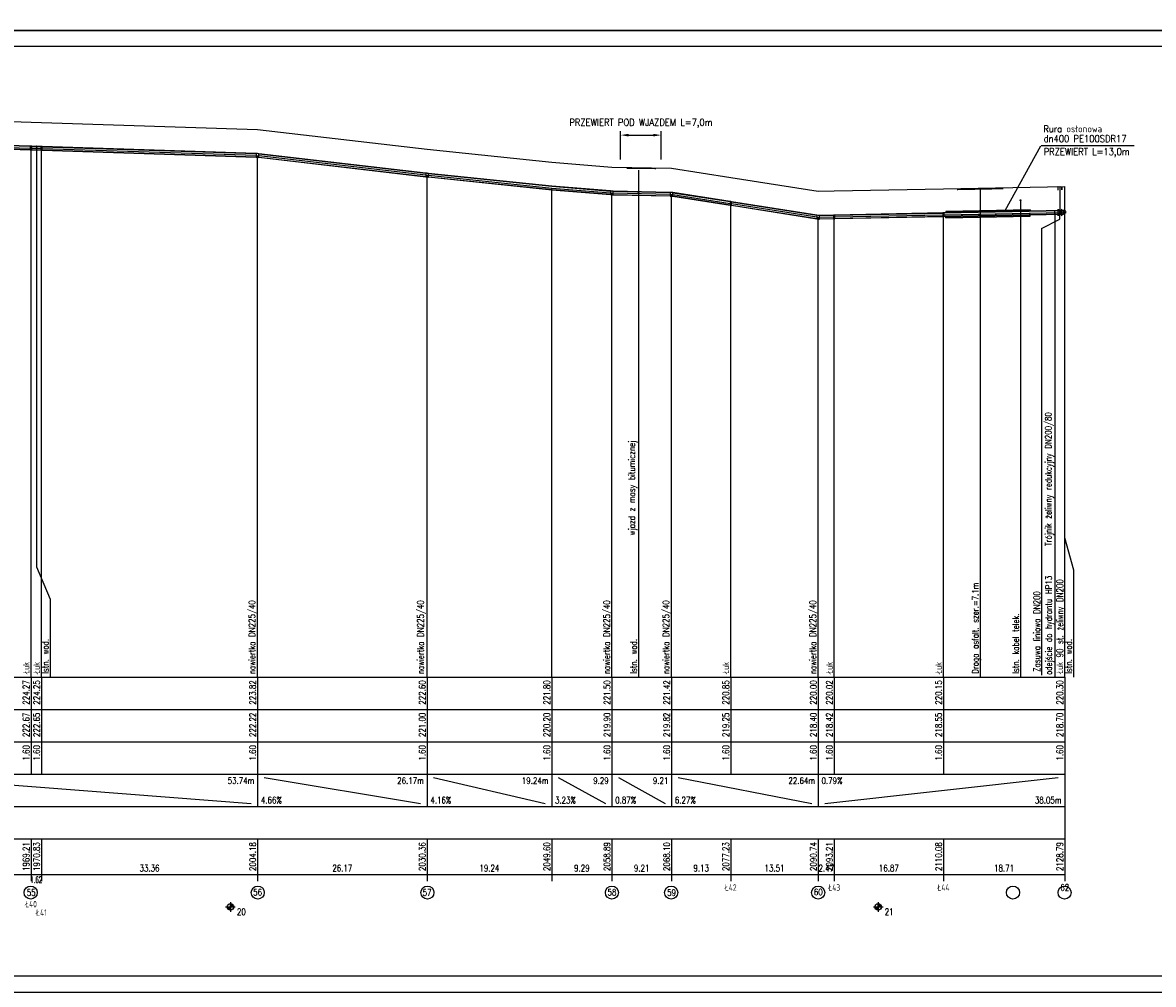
# Model space of a CAD drawing. Extents: x 122 to 1445, y -293 to 2085.
# Tile 15 of 38: x 854 to 1203, y 600 to 897. Entities that reach past the tile are written whole.
import ezdxf
from ezdxf.enums import TextEntityAlignment as Align

# ---------------------------------------------------------------- set-up
doc = ezdxf.new("R2010")
doc.units = 0
doc.header["$LTSCALE"] = 0.2
doc.header["$MEASUREMENT"] = 0
doc.layers.get('0').update_dxf_attribs({"color": 8, "linetype": 'CONTINUOUS'})
doc.layers.get('Defpoints').update_dxf_attribs({"linetype": 'CONTINUOUS'})
for name, color, linetype in [('Armatura', 7, 'CONTINUOUS'), ('Liczby', 7, 'CONTINUOUS'), ('Linie_odn', 7, 'CONTINUOUS'), ('Linie_opisowe', 7, 'CONTINUOUS'), ('Linie_tabeli', 7, 'CONTINUOUS'), ('Odcinki', 7, 'CONTINUOUS'), ('Opis_Arm', 7, 'CONTINUOUS'), ('Opis_PZ', 7, 'CONTINUOUS'), ('Opis_uzbr_n', 7, 'CONTINUOUS'), ('Opis_uzbr_p', 7, 'CONTINUOUS'), ('Osie', 7, 'CONTINUOUS'), ('Rury_ochr', 7, 'CONTINUOUS'), ('Teksty', 7, 'CONTINUOUS'), ('Teren_istn', 3, 'CONTINUOUS'), ('Uzbr_nadz', 7, 'CONTINUOUS'), ('Uzbr_podz', 7, 'CONTINUOUS'), ('warstwa_nr_0', 8, 'CONTINUOUS'), ('Wezly', 7, 'CONTINUOUS')]:
    doc.layers.add(name, color=color, linetype=linetype)
doc.styles.add('S', font='simplex.shx', dxfattribs={"width": 0.9, "height": 2.1})
doc.styles.get("Standard").update_dxf_attribs({"font": 'txt.shx'})
doc.dimstyles.new('ISO-25', dxfattribs={"dimtxt": 2.5, "dimasz": 2.5, "dimexe": 1.25, "dimexo": 0.625, "dimtad": 1, "dimdec": 4, "dimdsep": 46, "dimtxsty": 'Standard', "dimcen": 2.5, "dimadec": 0, "dimazin": 0, "dimtfac": 1, "dimtdec": 4, "dimtmove": 0, "dimatfit": 3, "dimfxl": 1, "dimtolj": 1, "dimtzin": 0, "dimarcsym": 0})

# ---------------------------------------------------------------- blocks, each defined once
blk = doc.blocks.new('*D11')
at = {"layer": 'Defpoints', "color": 0, "transparency": 16777216}
for p in [(1051.13, 862.4), (1038.58, 854.27), (1051.13, 854.27)]:
    blk.add_point(p, dxfattribs=at)
at = {"layer": 'Linie_odn', "color": 0, "lineweight": -2, "transparency": 16777216}
for p, q in [((1038.58, 854.89), (1038.58, 863.65)), ((1041.08, 862.4), (1048.63, 862.4)), ((1051.13, 854.89), (1051.13, 863.65))]:
    blk.add_line(p, q, dxfattribs=at)
at = {"layer": 'Linie_odn', "color": 0, "transparency": 16777216}
for points in [[(1041.08, 862.81), (1041.08, 861.98), (1038.58, 862.4)], [(1048.63, 862.81), (1048.63, 861.98), (1051.13, 862.4)]]:
    blk.add_solid(points, dxfattribs=at)
at = {"layer": 'Linie_odn', "color": 0, "transparency": 16777216, "insert": (1044.86, 866.02), "char_height": 2.1, "width": 47.6614, "attachment_point": 5, "style": 'S'}
blk.add_mtext('\\A1;PRZEWIERT POD WJAZDEM L=7,0m', dxfattribs=at)

msp = doc.modelspace()

# ---------------------------------------------------------------- linework, layer by layer
at = {"color": 7}
msp.add_lwpolyline([(1044.21793, 738.10219), (1044.21793, 851.57352)], dxfattribs=at)
at = {"layer": 'Armatura'}
for p, q in [((1172.60678, 839.05434), (1172.51678, 839.05254)), ((1172.51678, 839.05254), (1172.51678, 837.92754)), ((1172.60678, 839.02754), (1172.51678, 839.02584)), ((1172.51678, 837.95434), (1172.60678, 837.95614)), ((1172.69678, 839.05614), (1172.60678, 839.05434)), ((1172.69678, 839.02934), (1172.60678, 839.02754)), ((1172.60678, 837.95614), (1172.69678, 837.95794)), ((1172.69678, 837.93114), (1172.69678, 839.05614)), ((1172.51678, 837.92754), (1172.60678, 837.92934)), ((1172.60678, 837.92934), (1172.69678, 837.93114))]:
    msp.add_line(p, q, dxfattribs=at)
msp.add_lwpolyline([(1173.5948, 846.47351, 0.05, 0.05, 0), (1174.817, 846.47351, 0.05, 0.05, 0)], format="xyseb", dxfattribs=at)
for points in [[(1173.5948, 845.47351), (1173.6503, 845.47351), (1173.6503, 846.47351), (1173.5948, 846.47351)], [(1174.1503, 838.52351), (1174.2614, 838.52351), (1174.2614, 846.47351), (1174.1503, 846.47351)], [(1174.7614, 845.47351), (1174.817, 845.47351), (1174.817, 846.47351), (1174.7614, 846.47351)], [(1173.6503, 837.52351), (1173.6503, 839.52351), (1174.7614, 837.52351), (1174.7614, 839.52351)]]:
    msp.add_lwpolyline(points, close=True, dxfattribs=at)
at = {"layer": 'Liczby'}
for p, q in [((917.74048, 623.12554), (918.48968, 624.97994)), ((917.80608, 623.10164), (918.42408, 625.00384)), ((917.87318, 623.08244), (918.35698, 625.02304)), ((917.94148, 623.06794), (918.28868, 625.03754)), ((918.01058, 623.05824), (918.21958, 625.04724)), ((918.08018, 623.05334), (918.14998, 625.05214)), ((918.11508, 625.55274), (918.11508, 622.55274)), ((1117.74048, 623.12554), (1118.48968, 624.97994)), ((1117.80608, 623.10164), (1118.42408, 625.00384)), ((1117.87318, 623.08244), (1118.35698, 625.02304)), ((1117.94148, 623.06794), (1118.28868, 625.03754)), ((1118.01058, 623.05824), (1118.21958, 625.04724)), ((1118.08018, 623.05334), (1118.14998, 625.05214)), ((1118.11508, 625.55274), (1118.11508, 622.55274)), ((916.61508, 624.05274), (919.61508, 624.05274)), ((917.11748, 623.98294), (919.11268, 624.12254)), ((917.12478, 623.91354), (919.10538, 624.19194)), ((917.13698, 623.84484), (919.09318, 624.26064)), ((917.15378, 623.77714), (919.07638, 624.32834)), ((917.17538, 623.71074), (919.05478, 624.39474)), ((917.20158, 623.64604), (919.02858, 624.45944)), ((917.23218, 623.58324), (918.99798, 624.52224)), ((917.26708, 623.52284), (918.96308, 624.58264)), ((917.30608, 623.46494), (918.92408, 624.64054)), ((917.34908, 623.40994), (918.88108, 624.69554)), ((917.39578, 623.35804), (918.83438, 624.74744)), ((917.44598, 623.30964), (918.78418, 624.79584)), ((917.49938, 623.26474), (918.73078, 624.84074)), ((917.55588, 623.22374), (918.67428, 624.88174)), ((917.61508, 623.18674), (918.61508, 624.91874)), ((917.67668, 623.15394), (918.55348, 624.95154)), ((1116.61508, 624.05274), (1119.61508, 624.05274)), ((1117.11748, 623.98294), (1119.11268, 624.12254)), ((1117.12478, 623.91354), (1119.10538, 624.19194)), ((1117.13698, 623.84484), (1119.09318, 624.26064)), ((1117.15378, 623.77714), (1119.07638, 624.32834)), ((1117.17538, 623.71074), (1119.05478, 624.39474)), ((1117.20158, 623.64604), (1119.02858, 624.45944)), ((1117.23218, 623.58324), (1118.99798, 624.52224)), ((1117.26708, 623.52284), (1118.96308, 624.58264)), ((1117.30608, 623.46494), (1118.92408, 624.64054)), ((1117.34908, 623.40994), (1118.88108, 624.69554)), ((1117.39578, 623.35804), (1118.83438, 624.74744)), ((1117.44598, 623.30964), (1118.78418, 624.79584)), ((1117.49938, 623.26474), (1118.73078, 624.84074)), ((1117.55588, 623.22374), (1118.67428, 624.88174)), ((1117.61508, 623.18674), (1118.61508, 624.91874)), ((1117.67668, 623.15394), (1118.55348, 624.95154))]:
    msp.add_line(p, q, dxfattribs=at)
for centre in [(918.11508, 624.05274), (1118.11508, 624.05274)]:
    msp.add_circle(centre, 1, dxfattribs=at)
at = {"layer": 'Linie_opisowe'}
for p, q in [((1149.59678, 846.03824), (1149.59678, 695.05274)), ((1044.06068, 844.87524), (1044.06068, 695.05274)), ((1162.07478, 842.28424), (1162.07478, 695.05274)), ((1172.60678, 838.49184), (1172.60678, 695.05274)), ((1168.5804, 833.60597), (1168.5804, 695.65661))]:
    msp.add_line(p, q, dxfattribs=at)
for points in [[(858.24848, 858.84274), (858.24848, 729.09274), (862.46548, 719.09274), (862.46548, 695.05274)], [(1168.5804, 833.60597), (1174.1503, 836.43448), (1174.1503, 838.52351)], [(1175.61598, 839.05124), (1175.61598, 738.17274), (1178.39558, 728.17274), (1178.39558, 695.05274)]]:
    msp.add_lwpolyline(points, dxfattribs=at)
at = {"layer": 'Linie_tabeli'}
for p, q in [((258.51008, 695.05274), (1175.69558, 695.05274)), ((856.52778, 695.05274), (856.52778, 665.05274)), ((859.76548, 695.05274), (859.76548, 665.05274)), ((926.47888, 695.05274), (926.47888, 665.05274)), ((978.82748, 695.05274), (978.82748, 665.05274)), ((1017.30938, 695.05274), (1017.30938, 665.05274)), ((1035.88978, 695.05274), (1035.88978, 665.05274)), ((1054.31478, 695.05274), (1054.31478, 665.05274)), ((1072.56968, 695.05274), (1072.56968, 665.05274)), ((1099.59798, 695.05274), (1099.59798, 665.05274)), ((1104.53398, 695.05274), (1104.53398, 665.05274)), ((1138.26678, 695.05274), (1138.26678, 665.05274)), ((1175.69558, 695.05274), (1175.69558, 665.05274)), ((1175.69558, 695.05274), (1175.69558, 634.05274)), ((258.51008, 685.05274), (1175.69558, 685.05274)), ((258.51008, 675.05274), (1175.69558, 675.05274)), ((258.51008, 665.05274), (1175.69558, 665.05274)), ((820.99368, 664.05274), (924.47888, 656.05274)), ((926.47888, 665.05274), (926.47888, 655.05274)), ((928.47888, 664.05274), (976.82748, 656.05274)), ((978.82748, 665.05274), (978.82748, 655.05274)), ((980.82748, 664.05274), (1015.30938, 656.05274)), ((1017.30938, 665.05274), (1017.30938, 655.05274)), ((1019.30938, 664.05274), (1033.88978, 656.05274)), ((1035.88978, 665.05274), (1035.88978, 655.05274)), ((1037.88978, 664.05274), (1052.31478, 656.05274)), ((1054.31478, 665.05274), (1054.31478, 655.05274)), ((1056.31478, 664.05274), (1097.59798, 656.05274)), ((1099.59798, 665.05274), (1099.59798, 655.05274)), ((1101.59798, 656.05274), (1173.69558, 664.05274)), ((1175.69558, 665.05274), (1175.69558, 655.05274)), ((258.51008, 655.05274), (1175.69558, 655.05274)), ((1175.69558, 655.05274), (1175.69558, 645.05274)), ((258.51008, 645.05274), (1175.69558, 645.05274)), ((856.52778, 645.05274), (856.52778, 632.05274)), ((859.76548, 645.05274), (859.76548, 632.05274)), ((926.47888, 645.05274), (926.47888, 632.05274)), ((978.82748, 645.05274), (978.82748, 632.05274)), ((1017.30938, 645.05274), (1017.30938, 632.05274)), ((1035.88978, 645.05274), (1035.88978, 632.05274)), ((1054.31478, 645.05274), (1054.31478, 632.05274)), ((1072.56968, 645.05274), (1072.56968, 632.05274)), ((1099.59798, 645.05274), (1099.59798, 632.05274)), ((1104.53398, 645.05274), (1104.53398, 632.05274)), ((1138.26678, 645.05274), (1138.26678, 632.05274)), ((1175.69558, 645.05274), (1175.69558, 632.05274)), ((258.51008, 634.05274), (1175.69558, 634.05274))]:
    msp.add_line(p, q, dxfattribs=at)
msp.add_lwpolyline([(146.68012, 602.76042), (1318.43162, 602.76042), (1318.43162, 889.76042), (146.68012, 889.76042)], close=True, dxfattribs=at)
for points in [[(856.52778, 695.05274), (856.52778, 858.39804)], [(859.76548, 695.05274), (859.76548, 858.29404)], [(926.47888, 695.05274), (926.47888, 856.15274)], [(978.82748, 695.05274), (978.82748, 850.05274)], [(1017.30938, 695.05274), (1017.30938, 846.05274)], [(1175.69558, 695.05274), (1175.69558, 846.55274)], [(1035.88978, 695.05274), (1035.88978, 844.55274)], [(1054.31478, 695.05274), (1054.31478, 844.15274)], [(1072.56968, 695.05274), (1072.56968, 841.29054)], [(1099.59798, 695.05274), (1099.59798, 837.05274)], [(1104.53398, 695.05274), (1104.53398, 837.15004)], [(1138.26678, 695.05274), (1138.26678, 837.81494)]]:
    msp.add_lwpolyline(points, dxfattribs=at)
for centre in [(856.42771, 628.5018), (926.52872, 628.5018), (978.91494, 628.5018), (1035.90451, 628.5018), (1054.19193, 628.5018), (1099.56955, 628.5018), (1159.7213, 628.5018), (1175.66729, 628.5018)]:
    msp.add_circle(centre, 2.02278, dxfattribs=at)
at = {"layer": 'Odcinki'}
for points in [[(819.20798, 860.13154), (856.31348, 858.94054), (856.31348, 858.96734), (819.20798, 860.15834)], [(819.20798, 859.06014), (856.31348, 857.86914), (856.31348, 857.84234), (819.20798, 859.03334)], [(856.74208, 858.92684), (859.55118, 858.83664), (859.55118, 858.86344), (856.74208, 858.95364)], [(856.74208, 857.85544), (859.55118, 857.76524), (859.55118, 857.73844), (856.74208, 857.82864)], [(859.97968, 858.82294), (926.05038, 856.70224), (926.05038, 856.72904), (859.97968, 858.84974)], [(859.97968, 857.75144), (926.05038, 855.63074), (926.05038, 855.60404), (859.97968, 857.72474)], [(926.90748, 856.63854), (978.39888, 850.63844), (978.39888, 850.66514), (926.90748, 856.66534)], [(926.90748, 855.56704), (978.39888, 849.56694), (978.39888, 849.54014), (926.90748, 855.54034)], [(979.25608, 850.54394), (1017.30938, 846.58844), (1017.30938, 846.61524), (979.25608, 850.57074)], [(979.25608, 849.47244), (1017.30938, 845.51704), (1017.30938, 845.49024), (979.25608, 849.44574)], [(1017.30938, 846.58844), (1035.46118, 845.12304), (1035.46118, 845.14984), (1017.30938, 846.61524)], [(1017.30938, 845.51704), (1035.46118, 844.05164), (1035.46118, 844.02484), (1017.30938, 845.49024)], [(1036.31838, 845.07914), (1053.88618, 844.69774), (1053.88618, 844.72454), (1036.31838, 845.10594)], [(1036.31838, 844.00774), (1053.88618, 843.62634), (1053.88618, 843.59954), (1036.31838, 843.98094)], [(1054.74338, 844.62124), (1072.35538, 841.85984), (1072.35538, 841.88664), (1054.74338, 844.64804)], [(1054.74338, 843.54984), (1072.35538, 840.78844), (1072.35538, 840.76164), (1054.74338, 843.52304)], [(1072.78388, 841.79264), (1099.16938, 837.65564), (1099.16938, 837.68244), (1072.78388, 841.81944)], [(1072.78388, 840.72124), (1099.16938, 836.58424), (1099.16938, 836.55744), (1072.78388, 840.69444)], [(1104.74828, 837.68994), (1138.05248, 838.34644), (1138.05248, 838.37324), (1104.74828, 837.71674)], [(1138.48108, 838.35494), (1175.26708, 839.08004), (1175.26708, 839.10684), (1138.48108, 838.38164)], [(1138.48108, 837.28344), (1175.26708, 838.00854), (1175.26708, 837.98184), (1138.48108, 837.25664)], [(1100.02658, 837.59694), (1104.31968, 837.68154), (1104.31968, 837.70834), (1100.02658, 837.62364)], [(1100.02658, 836.52544), (1104.31968, 836.61014), (1104.31968, 836.58334), (1100.02658, 836.49864)], [(1104.74828, 836.61854), (1138.05248, 837.27504), (1138.05248, 837.24824), (1104.74828, 836.59174)]]:
    msp.add_lwpolyline(points, close=True, dxfattribs=at)
at = {"layer": 'Osie'}
for p, q in [((819.20798, 859.59584), (856.31348, 858.40484)), ((856.74208, 858.39114), (859.55118, 858.30094)), ((859.97968, 858.28724), (926.05038, 856.16654)), ((926.90748, 856.10284), (978.39888, 850.10264)), ((979.25608, 850.00824), (1017.30938, 846.05274)), ((1017.30938, 846.05274), (1035.46118, 844.58734)), ((1036.31838, 844.54344), (1053.88618, 844.16204)), ((1054.74338, 844.08554), (1072.35538, 841.32414)), ((1072.78388, 841.25694), (1099.16938, 837.11994)), ((1138.48108, 837.81914), (1175.26708, 838.54434)), ((1138.98678, 837.82914), (1164.98678, 838.34164)), ((1100.02658, 837.06114), (1104.31968, 837.14584)), ((1104.74828, 837.15424), (1138.05248, 837.81074))]:
    msp.add_line(p, q, dxfattribs=at)
at = {"layer": 'Rury_ochr'}
for p, q in [((1138.98678, 838.78154), (1138.98678, 838.39164)), ((1164.98678, 839.29404), (1164.98678, 838.90414)), ((1138.98678, 836.87674), (1138.98678, 837.26664)), ((1164.98678, 837.38924), (1164.98678, 837.77914))]:
    msp.add_line(p, q, dxfattribs=at)
for points in [[(1138.98678, 838.78154), (1164.98678, 839.29404), (1164.98678, 839.34164), (1138.98678, 838.82914)], [(1138.98678, 836.87674), (1164.98678, 837.38924), (1164.98678, 837.34164), (1138.98678, 836.82914)]]:
    msp.add_lwpolyline(points, close=True, dxfattribs=at)
at = {"layer": 'Teksty'}
for p, q in [((1157.27402, 839.17355), (1168.30971, 859.12073)), ((1168.47077, 859.19344), (1197.16469, 859.19344))]:
    msp.add_line(p, q, dxfattribs=at)
at = {"layer": 'Teren_istn'}
msp.add_lwpolyline([(818.99368, 867.60274), (856.52778, 866.39804), (859.76548, 866.29404), (926.47888, 864.15274), (978.82748, 858.05274), (1017.30938, 854.05274), (1035.88978, 852.55274), (1054.31478, 852.15274), (1072.56968, 849.29054), (1099.59798, 845.05274), (1104.53398, 845.15004), (1138.26678, 845.81494), (1175.69558, 846.55274)], dxfattribs=at)
at = {"layer": 'Uzbr_nadz'}
for points in [[(1040.47278, 852.23713, 0.5, 0.5, 0), (1049.46246, 852.13435, 0.5, 0.5, 0)], [(1142.48678, 845.64814, 0.5, 0.5, 0), (1156.70678, 845.92844, 0.5, 0.5, 0)]]:
    msp.add_lwpolyline(points, format="xyseb", dxfattribs=at)
at = {"layer": 'Uzbr_podz'}
for centre, radius in [((858.24848, 858.84274), 0.2362), ((858.24848, 858.84274), 0.225), ((1044.06068, 844.87524), 0.2362), ((1044.06068, 844.87524), 0.225), ((1162.07478, 842.28424), 0.125), ((1175.61598, 839.05124), 0.2362), ((1175.61598, 839.05124), 0.225)]:
    msp.add_circle(centre, radius, dxfattribs=at)
at = {"layer": 'warstwa_nr_0'}
for points in [[(121.68012, 894.76042), (1321.17346, 894.76042), (1321.17346, 1191.76042), (121.68012, 1191.76042)], [(121.68012, 597.76042), (1321.17346, 597.76042), (1321.17346, 894.76042), (121.68012, 894.76042)]]:
    msp.add_lwpolyline(points, close=True, dxfattribs=at)
at = {"layer": 'Wezly'}
for p, q in [((856.52778, 858.96054), (856.31348, 858.96734)), ((856.31348, 858.96734), (856.31348, 857.84234)), ((856.52778, 858.93374), (856.31348, 858.94054)), ((856.74208, 858.95364), (856.52778, 858.96054)), ((856.74208, 858.92684), (856.52778, 858.93374)), ((856.74208, 857.82864), (856.74208, 858.95364)), ((856.31348, 857.86914), (856.52778, 857.86224)), ((856.31348, 857.84234), (856.52778, 857.83554)), ((856.52778, 857.86224), (856.74208, 857.85544)), ((856.52778, 857.83554), (856.74208, 857.82864)), ((859.76548, 858.85654), (859.55118, 858.86344)), ((859.55118, 858.86344), (859.55118, 857.73844)), ((859.76548, 858.82974), (859.55118, 858.83664)), ((859.55118, 857.76524), (859.76548, 857.75834)), ((859.55118, 857.73844), (859.76548, 857.73154)), ((859.97968, 858.84974), (859.76548, 858.85654)), ((859.97968, 858.82294), (859.76548, 858.82974)), ((859.76548, 857.75834), (859.97968, 857.75144)), ((859.76548, 857.73154), (859.97968, 857.72474)), ((859.97968, 857.72474), (859.97968, 858.84974)), ((926.47888, 856.71524), (926.05038, 856.72904)), ((926.05038, 856.72904), (926.05038, 855.60404)), ((926.47888, 856.68844), (926.05038, 856.70224)), ((926.05038, 855.63074), (926.47888, 855.61704)), ((926.05038, 855.60404), (926.47888, 855.59024)), ((926.90748, 856.66534), (926.47888, 856.71524)), ((926.90748, 856.63854), (926.47888, 856.68844)), ((926.47888, 855.61704), (926.90748, 855.56704)), ((926.47888, 855.59024), (926.90748, 855.54034)), ((926.90748, 855.54034), (926.90748, 856.66534)), ((978.82748, 850.61524), (978.39888, 850.66514)), ((978.39888, 850.66514), (978.39888, 849.54014)), ((978.82748, 850.58844), (978.39888, 850.63844)), ((978.39888, 849.56694), (978.82748, 849.51704)), ((978.39888, 849.54014), (978.82748, 849.49024)), ((979.25608, 850.57074), (978.82748, 850.61524)), ((979.25608, 850.54394), (978.82748, 850.58844)), ((978.82748, 849.51704), (979.25608, 849.47244)), ((978.82748, 849.49024), (979.25608, 849.44574)), ((979.25608, 849.44574), (979.25608, 850.57074)), ((1035.88978, 845.11524), (1035.46118, 845.14984)), ((1035.46118, 845.14984), (1035.46118, 844.02484)), ((1035.88978, 845.08844), (1035.46118, 845.12304)), ((1036.31838, 845.10594), (1035.88978, 845.11524)), ((1036.31838, 845.07914), (1035.88978, 845.08844)), ((1036.31838, 843.98094), (1036.31838, 845.10594)), ((1035.46118, 844.05164), (1035.88978, 844.01704)), ((1035.46118, 844.02484), (1035.88978, 843.99024)), ((1035.88978, 844.01704), (1036.31838, 844.00774)), ((1035.88978, 843.99024), (1036.31838, 843.98094)), ((1054.31478, 844.71524), (1053.88618, 844.72454)), ((1053.88618, 844.72454), (1053.88618, 843.59954)), ((1054.31478, 844.68844), (1053.88618, 844.69774)), ((1053.88618, 843.62634), (1054.31478, 843.61704)), ((1053.88618, 843.59954), (1054.31478, 843.59024)), ((1054.74338, 844.64804), (1054.31478, 844.71524)), ((1054.74338, 844.62124), (1054.31478, 844.68844)), ((1054.31478, 843.61704), (1054.74338, 843.54984)), ((1054.31478, 843.59024), (1054.74338, 843.52304)), ((1054.74338, 843.52304), (1054.74338, 844.64804)), ((1072.56968, 841.85304), (1072.35538, 841.88664)), ((1072.35538, 841.88664), (1072.35538, 840.76164)), ((1072.56968, 841.82624), (1072.35538, 841.85984)), ((1072.78388, 841.81944), (1072.56968, 841.85304)), ((1072.78388, 841.79264), (1072.56968, 841.82624)), ((1072.78388, 840.69444), (1072.78388, 841.81944)), ((1072.35538, 840.78844), (1072.56968, 840.75484)), ((1072.35538, 840.76164), (1072.56968, 840.72804)), ((1072.56968, 840.75484), (1072.78388, 840.72124)), ((1072.56968, 840.72804), (1072.78388, 840.69444)), ((1138.26678, 838.37744), (1138.05248, 838.37324)), ((1138.05248, 838.37324), (1138.05248, 837.24824)), ((1138.26678, 838.35064), (1138.05248, 838.34644)), ((1138.48108, 838.38164), (1138.26678, 838.37744)), ((1138.48108, 838.35494), (1138.26678, 838.35064)), ((1138.48108, 837.25664), (1138.48108, 838.38164)), ((1175.69558, 838.82974), (1175.26708, 839.10684)), ((1175.26708, 839.10684), (1175.26708, 837.98184)), ((1175.69558, 838.81634), (1175.26708, 839.08004)), ((1175.26708, 838.00854), (1175.69558, 838.28064)), ((1175.26708, 837.98184), (1175.69558, 838.26724)), ((1176.12418, 838.55274), (1175.69558, 838.82974)), ((1176.12418, 838.55274), (1175.69558, 838.81634)), ((1175.69558, 838.28064), (1176.12418, 838.55274)), ((1175.69558, 838.26724), (1176.12418, 838.55274)), ((1176.12418, 838.55274), (1176.12418, 838.55274)), ((1099.59798, 837.61524), (1099.16938, 837.68244)), ((1099.16938, 837.68244), (1099.16938, 836.55744)), ((1099.59798, 837.58844), (1099.16938, 837.65564)), ((1099.16938, 836.58424), (1099.59798, 836.51704)), ((1099.16938, 836.55744), (1099.59798, 836.49024)), ((1100.02658, 837.62364), (1099.59798, 837.61524)), ((1100.02658, 837.59694), (1099.59798, 837.58844)), ((1099.59798, 836.51704), (1100.02658, 836.52544)), ((1099.59798, 836.49024), (1100.02658, 836.49864)), ((1100.02658, 836.49864), (1100.02658, 837.62364)), ((1104.53398, 837.71254), (1104.31968, 837.70834)), ((1104.31968, 837.70834), (1104.31968, 836.58334)), ((1104.53398, 837.68574), (1104.31968, 837.68154)), ((1104.31968, 836.61014), (1104.53398, 836.61434)), ((1104.31968, 836.58334), (1104.53398, 836.58754)), ((1104.74828, 837.71674), (1104.53398, 837.71254)), ((1104.74828, 837.68994), (1104.53398, 837.68574)), ((1104.53398, 836.61434), (1104.74828, 836.61854)), ((1104.53398, 836.58754), (1104.74828, 836.59174)), ((1104.74828, 836.59174), (1104.74828, 837.71674)), ((1138.05248, 837.27504), (1138.26678, 837.27924)), ((1138.05248, 837.24824), (1138.26678, 837.25244)), ((1138.26678, 837.27924), (1138.48108, 837.28344)), ((1138.26678, 837.25244), (1138.48108, 837.25664))]:
    msp.add_line(p, q, dxfattribs=at)

# ---------------------------------------------------------------- texts
at = {"layer": 'Liczby', "width": 0.8}
for s, p in [('224.27', (856.02778, 694.05274)), ('224.25', (859.26548, 694.05274)), ('223.82', (925.97888, 694.05274)), ('222.60', (978.32748, 694.05274)), ('221.80', (1016.80938, 694.05274)), ('221.50', (1035.38978, 694.05274)), ('221.42', (1053.81478, 694.05274)), ('220.85', (1072.06968, 694.05274)), ('220.00', (1099.09798, 694.05274)), ('220.02', (1104.03398, 694.05274)), ('220.15', (1137.76678, 694.05274)), ('220.30', (1175.19558, 694.05274)), ('222.67', (856.02778, 684.05274)), ('222.65', (859.26548, 684.05274)), ('222.22', (925.97888, 684.05274)), ('221.00', (978.32748, 684.05274)), ('220.20', (1016.80938, 684.05274)), ('219.90', (1035.38978, 684.05274)), ('219.82', (1053.81478, 684.05274)), ('219.25', (1072.06968, 684.05274)), ('218.40', (1099.09798, 684.05274)), ('218.42', (1104.03398, 684.05274)), ('218.55', (1137.76678, 684.05274)), ('218.70', (1175.19558, 684.05274)), ('1.60', (856.02778, 674.05274)), ('1.60', (859.26548, 674.05274)), ('1.60', (925.97888, 674.05274)), ('1.60', (978.32748, 674.05274)), ('1.60', (1016.80938, 674.05274)), ('1.60', (1035.38978, 674.05274)), ('1.60', (1053.81478, 674.05274)), ('1.60', (1072.06968, 674.05274)), ('1.60', (1099.09798, 674.05274)), ('1.60', (1104.03398, 674.05274)), ('1.60', (1137.76678, 674.05274)), ('1.60', (1175.19558, 674.05274)), ('1969.21', (856.02778, 644.05274)), ('1970.83', (859.26548, 644.05274)), ('2004.18', (925.97888, 644.05274)), ('2030.36', (978.32748, 644.05274)), ('2049.60', (1016.80938, 644.05274)), ('2058.89', (1035.38978, 644.05274)), ('2068.10', (1053.81478, 644.05274)), ('2077.23', (1072.06968, 644.05274)), ('2090.74', (1099.09798, 644.05274)), ('2093.21', (1104.03398, 644.05274)), ('2110.08', (1137.76678, 644.05274)), ('2128.79', (1175.19558, 644.05274))]:
    msp.add_text(s, height=2, rotation=90, dxfattribs=at).set_placement(p, align=Align.RIGHT)
for s, p in [('53.74m', (925.47888, 662.05274)), ('26.17m', (977.82748, 662.05274)), ('19.24m', (1016.30938, 662.05274)), ('9.29', (1034.88978, 662.05274)), ('9.21', (1053.31478, 662.05274)), ('22.64m', (1098.59798, 662.05274)), ('38.05m', (1174.69558, 656.05274))]:
    msp.add_text(s, height=2, dxfattribs=at).set_placement(p, align=Align.RIGHT)
for s, p in [('0.79%', (1100.59798, 662.05274)), ('4.66%', (927.47888, 656.05274)), ('4.16%', (979.82748, 656.05274)), ('3.23%', (1018.30938, 656.05274)), ('0.87%', (1036.88978, 656.05274)), ('6.27%', (1055.31478, 656.05274)), ('20', (920.11508, 621.55274)), ('21', (1120.11508, 621.55274))]:
    msp.add_text(s, height=2, dxfattribs=at).set_placement(p)
at = {"layer": 'Liczby'}
for s, width, p in [('33.36', 0.8, (893.12218, 635.05274)), ('26.17', 0.8, (952.65318, 635.05274)), ('19.24', 0.8, (998.06838, 635.05274)), ('9.29', 0.8, (1026.59958, 635.05274)), ('9.21', 0.8, (1045.10228, 635.05274)), ('9.13', 0.8, (1063.44218, 635.05274)), ('13.51', 0.8, (1086.08378, 635.05274)), ('2.47', 0.8, (1102.06598, 635.05274)), ('16.87', 0.8, (1121.40038, 635.05274)), ('18.71', 0.8, (1156.98118, 635.05274)), ('1.62', 0.5, (858.14658, 631.46067)), ('55', 0.8, (856.594, 627.51021)), ('56', 0.8, (926.47888, 627.59803)), ('57', 0.8, (978.82748, 627.50362)), ('58', 0.8, (1035.88978, 627.57433)), ('59', 0.8, (1054.31478, 627.47636)), ('Ł42', 0.8, (1072.56968, 629.05274)), ('60', 0.8, (1099.59798, 627.66337)), ('Ł43', 0.8, (1104.53398, 629.05274)), ('Ł44', 0.8, (1138.26678, 629.05274)), ('62', 0.8, (1175.69558, 629.05274)), ('Ł40', 0.8, (856.52778, 623.90932)), ('Ł41', 0.8, (859.76548, 621.31519))]:
    msp.add_text(s, height=2, dxfattribs=dict(at, width=width)).set_placement(p, align=Align.CENTER)
at = {"layer": 'Linie_odn', "style": 'S', "width": 0.9}
for s, p in [('dn400 PE100SDR17', (1169.18559, 860.24903)), ('Rura osłonowa', (1169.08871, 863.28292)), ('PRZEWIERT L=13,0m', (1169.18559, 856.24903))]:
    msp.add_text(s, height=2.1, dxfattribs=at).set_placement(p)
at = {"layer": 'Opis_Arm', "width": 0.8}
msp.add_text('Zasuwa liniowa DN200 ', height=2, rotation=90, dxfattribs=at).set_placement((1168.0804, 696.65661))
at = {"layer": 'Opis_PZ', "width": 0.8}
for s, p in [('Trójnik żeliwny redukcyjny DN200/80', (1171.62135, 735.53077)), ('odejście do hydrantu HP13', (1171.75152, 695.7203)), ('Łuk 90 st. żeliwny DN200', (1175.19558, 696.05274)), ('nawiertka DN225/40', (925.75871, 695.92644)), ('nawiertka DN225/40', (977.79808, 695.92644)), ('nawiertka DN225/40', (1035.29405, 695.92644)), ('nawiertka DN225/40', (1053.5689, 695.92644)), ('nawiertka DN225/40', (1098.93807, 695.92644)), ('Łuk', (856.02778, 696.05274)), ('Łuk', (859.26548, 696.05274)), ('Łuk', (1072.06968, 696.05274)), ('Łuk', (1104.03398, 696.05274)), ('Łuk', (1137.76678, 696.05274))]:
    msp.add_text(s, height=2, rotation=90, dxfattribs=at).set_placement(p)
at = {"layer": 'Opis_uzbr_n', "width": 0.8}
for s, p in [('wjazd z masy bitumicznej', (1043.01434, 738.80788)), ('Droga asfalt. szer.=7.1m', (1149.09678, 696.05274))]:
    msp.add_text(s, height=2, rotation=90, dxfattribs=at).set_placement(p)
at = {"layer": 'Opis_uzbr_p', "width": 0.8}
for s, p in [('Istn. kabel telek.', (1161.57478, 696.05274)), ('Istn. wod. ', (861.96548, 696.05274)), ('Istn. wod. ', (1043.56068, 696.05274)), ('Istn. wod.', (1177.89558, 696.05274))]:
    msp.add_text(s, height=2, rotation=90, dxfattribs=at).set_placement(p)

# ---------------------------------------------------------------- dimensions: what is measured, and where the dimension line sits
at = {"layer": 'Linie_odn'}
dim = msp.add_linear_dim(base=(1051.13183, 862.39564), p1=(1038.57832, 854.26554), p2=(1051.13183, 854.26554), text='PRZEWIERT POD WJAZDEM L=7,0m', dimstyle='ISO-25', override={"dimtxsty": 'S'}, dxfattribs=at)
dim.commit()
dim.dimension.update_dxf_attribs({"geometry": '*D11', "text_midpoint": (1044.85508, 862.39564), "dimtype": 160})

doc.saveas('drawing.dxf')
